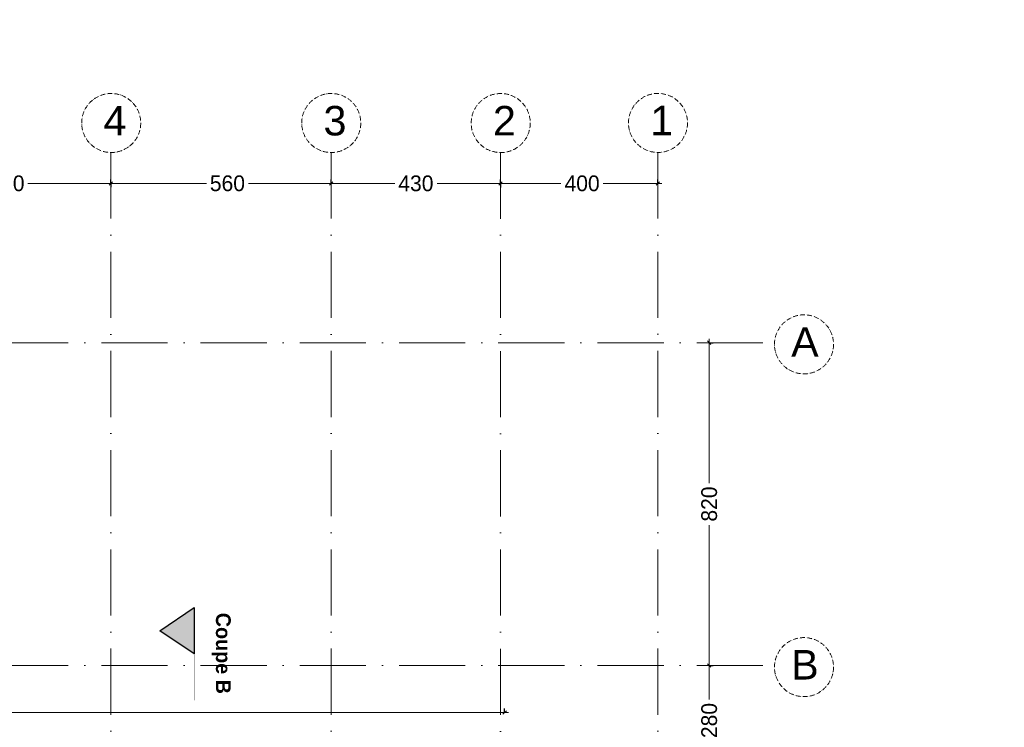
# Model space of a CAD drawing. Header units: centimetres. Extents: x 100159 to 225226, y -81380 to -23241.
# Tile 50 of 139: x 206188 to 208689, y -65751 to -63954. Entities that reach past the tile are written whole.
import ezdxf
from ezdxf.xclip import XClip

# ---------------------------------------------------------------- set-up
doc = ezdxf.new("R2010")
doc.units = ezdxf.units.CM
doc.header["$XCLIPFRAME"] = 2
doc.linetypes.add('ACAD_ISO04W100', pattern=[30, 24, -3, 0, -3])
doc.linetypes.add('ACAD_ISO10W100', pattern=[18, 12, -3, 0, -3])
doc.layers.get('0').update_dxf_attribs({"lineweight": 5})
for name, color, linetype in [('23', 63, 'Continuous'), ('DDL-PLAN MASSE PAYSAGE', 7, 'Continuous'), ('DDL-TRAIT  COUPE', 1, 'ACAD_ISO04W100')]:
    doc.layers.add(name, color=color, linetype=linetype)
doc.layers.add('DDL-HAB-COTES', color=161, linetype='Continuous', lineweight=9)
doc.layers.add('DDL-TRAIT AXES', color=1, linetype='ACAD_ISO10W100', lineweight=5)
doc.styles.add('Century Gothic', font='GOTHIC.TTF')
doc.styles.get("Standard").update_dxf_attribs({"font": 'arial.ttf'})
doc.dimstyles.new('C100 cm', dxfattribs={"dimscale": 100, "dimtxt": 0.2, "dimasz": 0.085, "dimexe": 0.1, "dimexo": 0.0625, "dimgap": 0.09, "dimtad": 0, "dimdec": 0, "dimzin": 0, "dimdsep": 46, "dimtxsty": 'Century Gothic', "dimblk": 'OBLIQUE', "dimcen": 0.09, "dimdle": 0.1, "dimclrd": 256, "dimclrt": 256, "dimadec": 0, "dimazin": 0, "dimtfac": 1, "dimtdec": 0, "dimtofl": 0, "dimtmove": 2, "dimatfit": 2, "dimfxl": 0.15, "dimfxlon": 1, "dimtolj": 1, "dimtzin": 0, "dimlwd": -1, "dimarcsym": 0})

# ---------------------------------------------------------------- blocks, each defined once
blk = doc.blocks.new('_Oblique')
at = {"color": 0, "linetype": 'ByBlock', "lineweight": -2}
blk.add_line((-0.5, -0.5), (0.5, 0.5), dxfattribs=at)
blk = doc.blocks.new('*D271')
at = {"layer": 'DDL-HAB-COTES', "color": 0, "lineweight": -2, "transparency": 16777216}
for p, q in [((207420.1, -65713.9), (207420.1, -65703.9)), ((204180.1, -65713.9), (204180.1, -65723.9))]:
    blk.add_line(p, q, dxfattribs=at)
at = {"layer": 'DDL-HAB-COTES', "transparency": 16777216}
for p, q in [((204170.1, -65713.9), (205603.4, -65713.9)), ((207430.1, -65713.9), (205741.1, -65713.9))]:
    blk.add_line(p, q, dxfattribs=at)
at = {"layer": 'Defpoints', "color": 0, "transparency": 16777216}
for p in [(204180.1, -65604.3), (204180.1, -65713.9), (207420.1, -65824.3)]:
    blk.add_point(p, dxfattribs=at)
at = {"layer": 'DDL-HAB-COTES', "transparency": 16777216, "xscale": 8.5, "yscale": 8.5, "zscale": 8.5, "rotation": 180}
blk.add_blockref('_Oblique', (204180.1, -65713.9), dxfattribs=at)
at = {"layer": 'DDL-HAB-COTES', "transparency": 16777216, "xscale": 8.5, "yscale": 8.5, "zscale": 8.5}
blk.add_blockref('_Oblique', (207420.1, -65713.9), dxfattribs=at)
at = {"layer": 'DDL-HAB-COTES', "lineweight": -3, "transparency": 16777216, "insert": (205672.3, -65713.9), "char_height": 40, "attachment_point": 5, "style": 'Century Gothic'}
blk.add_mtext('\\A1;3240', dxfattribs=at)
blk = doc.blocks.new('17.07 CADASTRE')
at = {"layer": '23'}
h = blk.add_hatch(dxfattribs=at)
h.set_pattern_fill('CROSS', color=9, scale=0.122312, angle=-74.5126)
h.set_pattern_definition([(285.487436, (-1752.3689, 119.6183), (0.95587097, -0.5410825), [0.38833935, -1.16501804]), (15.487436, (-1752.5042, 119.37936), (0.5410825, 0.95587097), [0.38833935, -1.16501804])])
h.paths.add_polyline_path([(296.556, 77.111), (237.111, 55.333), (234.333, 63.889), (230.222, 79.222), (287.333, 104.778), (286, 108.667), (283.764, 107.684), (283.586, 107.684), (284.556, 108.111), (281.778, 113.778), (279.556, 117), (276.889, 119.556), (274.222, 121.222), (271, 122.222), (267.222, 123.778), (264.111, 125.444), (253.889, 127.667), (249.222, 128.444), (241, 128.111), (233.111, 127.444), (216.889, 124.444), (201.667, 120.778), (176.222, 114.111), (165.556, 111.111), (124.556, 102.444), (122.333, 102.222), (76.778, 95.667), (65.222, 94.333), (35.444, 90.111), (31.667, 89.667), (13.222, 87.017), (13.222, 11), (305.953, 11), (306.333, 20.889), (306.457, 20.91), (306.778, 27.444), (306.556, 41.222), (304.889, 48.667)])
h.paths.add_polyline_path([(382.444, 188.112), (366.222, 179.889), (324.333, 156.222), (321.556, 150.111), (319.889, 143.222), (318.444, 140), (316.333, 136.444), (312.889, 132.222), (311, 129.556), (309.667, 127), (309.222, 124.889), (309.111, 121.556), (313, 67.111), (320.889, 34.556), (323.889, 23), (326.72, 11), (382.444, 11)])
h.paths.add_polyline_path([(114.441, 168.682), (114.556, 172.222), (114.765, 174.055), (114.889, 176.111), (115.444, 180), (117, 187), (119.807, 200.743), (131.778, 243.333), (132.667, 246.889), (134.333, 259.778), (123.889, 263.889), (95.589, 275.588), (95.778, 276.111), (116.444, 322.667), (114.867, 324.739), (110, 330.778), (101, 340.111), (94.778, 345.889), (88.111, 351.333), (84.333, 354.222), (77.667, 358.667), (70, 363), (64.667, 366.778), (62.667, 368.556), (61, 370.778), (59.667, 373.333), (57.444, 376.444), (55, 379.889), (50.444, 384.111), (47.778, 386.111), (42.889, 389.333), (34.778, 392.222), (29.778, 390.222), (28, 389.111), (23.444, 385.111), (19.596, 381.153), (45.333, 361.111), (41.87, 356.754), (41.556, 357), (39.111, 354), (13.222, 374.341), (13.222, 359.889), (17.111, 358.444), (17.556, 359.444), (21.111, 358), (20.778, 357), (22.556, 356.333), (22.889, 357.333), (29.222, 354.889), (26.333, 347.667), (22.889, 349), (21.556, 345.667), (17.889, 347.111), (18.556, 348.889), (13.222, 350.98), (13.222, 268.872), (22.444, 266.333), (20.333, 258.444), (13.222, 260.467), (13.222, 114.187), (18.444, 116), (18.889, 112.778), (28.889, 113.333), (38.667, 115.778), (41.333, 115.778), (59.333, 118.667), (82, 120.333), (98.222, 123.111), (115.889, 127.889), (114.889, 141.889), (114.853, 142.698), (114.556, 146.667), (114.435, 152.182), (114.222, 157), (114.259, 160.231), (114.222, 161.889), (114.123, 164.5), (114.333, 166.889)])
h.paths.add_polyline_path([(35.889, 199), (33.222, 200.111), (35, 204.222), (37.556, 203)], flags=16)
h.paths.add_polyline_path([(48.222, 318.556), (43.778, 319.556), (44.333, 321.778), (38.889, 323), (39, 323.778), (35, 324.667), (35.111, 325.333), (31.556, 326.111), (33.444, 334.667), (40.444, 333), (40.222, 332.111), (43.222, 331.444), (42.889, 330), (46, 329.333), (49, 342.556), (55.111, 337.444), (53, 328.556), (50.667, 329.111)], flags=16)
h.paths.add_polyline_path([(23.889, 322.556), (20.556, 323.222), (21.111, 326.222), (24.556, 325.556)], flags=16)
h.paths.add_polyline_path([(19.667, 324.111), (14.111, 325.222), (14.556, 327.889), (20.222, 326.778)], flags=16)
h.paths.add_polyline_path([(57.556, 349), (56.556, 349.778), (56, 349.111), (53.667, 350.778), (54, 351.444), (50.556, 354.111), (52.889, 357.333), (53.667, 356.889), (54.444, 358), (53.778, 358.556), (59.667, 366.333), (64.444, 362.556), (60.444, 357.111), (64.444, 353.778), (61.889, 350.556), (59.889, 352.111)], flags=16)
h.paths.add_polyline_path([(38.667, 373.444), (35.778, 375.889), (35.444, 375.556), (32.333, 378), (33.111, 379.111), (30, 381.444), (32.444, 384.778), (35.556, 382.222), (36, 382.889), (36.889, 382.333), (37.889, 383.667), (40.444, 381.444), (42.889, 384.667), (47.778, 380.889), (42.889, 374.556), (40.778, 376.222)], flags=16)
h.paths.add_polyline_path([(64.778, 393.222), (55, 404.111), (51.333, 405.889), (50, 405.222), (47.889, 404.556), (45.556, 404.556), (44.778, 404.667), (43.889, 405.111), (34.778, 392.222), (42.889, 389.333), (47.778, 386.111), (50.444, 384.111), (55, 379.889), (57.444, 376.444), (59.667, 373.333), (61, 370.778), (62.667, 368.556), (64.667, 366.778), (70, 363), (77.667, 358.667), (84.333, 354.222), (88.111, 351.333), (94.778, 345.889), (101, 340.111), (110, 330.778), (112.546, 327.619), (117, 349.111), (122, 359.222), (113.222, 363.667), (115.333, 367.889), (104.333, 373.444), (104.111, 373), (103.667, 373.222), (103.889, 373.667)])
h.paths.add_polyline_path([(60.667, 391.556), (67.111, 388.333), (66.333, 386.667), (70.778, 384.444), (67.333, 377.444), (61, 380.556), (61.667, 381.889), (57, 384.222)], flags=16)
h.paths.add_polyline_path([(56.111, 388.778), (44.667, 394.444), (48.111, 401.222), (52.444, 399.111), (52.556, 399.556), (55.444, 398.111), (53.889, 395), (58.111, 393)], flags=16)
h.paths.add_polyline_path([(74.333, 380.889), (79.667, 378.222), (80.333, 379.556), (83.444, 378.111), (79.333, 369.889), (70.889, 374.222)], flags=16)
h.paths.add_polyline_path([(87.444, 378.444), (92.444, 376), (90.556, 372.333), (90, 372.667), (88.556, 369.778), (93.889, 367.222), (90.667, 360.778), (81, 365.556)], flags=16)
h.paths.add_polyline_path([(97.444, 368.111), (107.667, 363.111), (104.556, 356.778), (94.333, 361.778)], flags=16)
h.paths.add_polyline_path([(109.222, 359.889), (112.444, 358.222), (111.778, 357), (113.222, 356.222), (114.444, 358.667), (117.667, 357), (111, 343.444), (106.667, 345.556), (108, 348.333), (104.444, 350.111)], flags=16)
h.paths.add_polyline_path([(138.333, 392.333), (139.444, 392.667), (142.289, 398.356), (133.889, 402.556), (137.222, 409.444), (142.667, 406.667), (143.556, 408.444), (146.6, 406.978), (147.111, 408), (146.954, 409.778), (132.144, 409.778), (130.222, 406), (122.667, 409.778), (88.627, 409.778), (92.222, 408), (85.444, 394.444), (81.667, 396.333), (82.667, 398.444), (80.556, 399.556), (81.667, 401.667), (77.444, 403.778), (80.481, 409.778), (77.236, 409.778), (74.889, 405), (69.444, 407.778), (69.889, 408.778), (67.857, 409.778), (56.288, 409.778), (58.444, 408.667), (64.444, 402), (64.889, 402.333), (65.111, 402), (64.778, 401.667), (68.222, 397.778), (70.667, 396.556), (71.667, 398.667), (76.333, 396.333), (75.333, 394.222), (83.333, 390.222), (84.333, 392.333), (89, 390), (88.222, 388.333), (88.556, 388.111), (88.444, 387.778), (96, 383.889), (97, 386), (105.444, 381.778), (104.444, 379.667), (118, 372.889), (119.063, 372.48), (121, 372.111), (123.444, 372.222), (123.333, 372.667), (123.778, 372.778), (123.889, 372.333), (124.556, 372.556), (126.503, 373.571), (127.437, 374.272), (128.105, 375.058), (128.808, 376.042), (120.778, 380.222), (120.889, 380.444), (117.444, 382.111), (119.889, 386.778), (123.222, 385.111), (123.778, 386.111), (131.912, 381.934), (136.222, 390.556), (136.417, 390.75), (136.556, 391), (137.444, 391.778)])
h.paths.add_polyline_path([(94.778, 396.222), (95.111, 397), (90.889, 399.111), (93, 403.333), (93.889, 402.889), (95.333, 405.667), (98, 404.333), (98.333, 405), (101.889, 403.111), (101.667, 402.556), (104.556, 401.111), (101.111, 394), (98.111, 395.556), (97.667, 394.667)], flags=16)
h.paths.add_polyline_path([(104.778, 389.444), (108.222, 396.333), (118.667, 391.222), (115.667, 385.222), (112.889, 386.556), (112.444, 385.667)], flags=16)
blk = doc.blocks.new('*D818')
at = {"layer": 'DDL-HAB-COTES', "transparency": 16777216}
for p, q in [((207939.8, -64764.2), (207939.8, -65130.8)), ((207939.8, -65604.3), (207939.8, -65237.7))]:
    blk.add_line(p, q, dxfattribs=at)
at = {"layer": 'DDL-HAB-COTES', "color": 0, "lineweight": -2, "transparency": 16777216}
for p, q in [((207939.8, -64774.2), (207949.8, -64774.2)), ((207939.8, -65594.3), (207949.8, -65594.3))]:
    blk.add_line(p, q, dxfattribs=at)
at = {"layer": 'Defpoints', "color": 0, "transparency": 16777216}
for p in [(207249.4, -64774.2), (207249.4, -65594.3), (207939.8, -65594.3)]:
    blk.add_point(p, dxfattribs=at)
at = {"layer": 'DDL-HAB-COTES', "transparency": 16777216, "xscale": 8.5, "yscale": 8.5, "zscale": 8.5}
for p, rotation in [((207939.8, -64774.2), 90), ((207939.8, -65594.3), 270)]:
    blk.add_blockref('_Oblique', p, dxfattribs=dict(at, rotation=rotation))
at = {"layer": 'DDL-HAB-COTES', "lineweight": -3, "transparency": 16777216, "insert": (207939.8, -65184.2), "char_height": 40, "attachment_point": 5, "rotation": 90, "style": 'Century Gothic'}
blk.add_mtext('\\A1;820', dxfattribs=at)
blk = doc.blocks.new('*D819')
at = {"layer": 'DDL-HAB-COTES', "transparency": 16777216}
for p, q in [((207939.8, -65584.3), (207939.8, -65680.7)), ((207939.8, -65884.2), (207939.8, -65787.8))]:
    blk.add_line(p, q, dxfattribs=at)
at = {"layer": 'DDL-HAB-COTES', "color": 0, "lineweight": -2, "transparency": 16777216}
for p, q in [((207939.8, -65594.3), (207949.8, -65594.3)), ((207939.8, -65874.2), (207949.8, -65874.2))]:
    blk.add_line(p, q, dxfattribs=at)
at = {"layer": 'Defpoints', "color": 0, "transparency": 16777216}
for p in [(207249.4, -65594.3), (207284.4, -65874.2), (207939.8, -65874.2)]:
    blk.add_point(p, dxfattribs=at)
at = {"layer": 'DDL-HAB-COTES', "transparency": 16777216, "xscale": 8.5, "yscale": 8.5, "zscale": 8.5}
for p, rotation in [((207939.8, -65594.3), 90), ((207939.8, -65874.2), 270)]:
    blk.add_blockref('_Oblique', p, dxfattribs=dict(at, rotation=rotation))
at = {"layer": 'DDL-HAB-COTES', "lineweight": -3, "transparency": 16777216, "insert": (207939.8, -65734.2), "char_height": 40, "attachment_point": 5, "rotation": 90, "style": 'Century Gothic'}
blk.add_mtext('\\A1;280', dxfattribs=at)
blk = doc.blocks.new('*D823')
at = {"layer": 'DDL-HAB-COTES', "transparency": 16777216}
for p, q in [((207399.6, -64369.6), (207563.1, -64369.6)), ((207819.6, -64369.6), (207670.5, -64369.6))]:
    blk.add_line(p, q, dxfattribs=at)
at = {"layer": 'DDL-HAB-COTES', "color": 0, "lineweight": -2, "transparency": 16777216}
for p, q in [((207409.6, -64369.6), (207409.6, -64359.6)), ((207809.6, -64369.6), (207809.6, -64359.6))]:
    blk.add_line(p, q, dxfattribs=at)
at = {"layer": 'Defpoints', "color": 0, "transparency": 16777216}
for p in [(207409.6, -64369.6), (207409.6, -64774.2), (207809.6, -64774.2)]:
    blk.add_point(p, dxfattribs=at)
at = {"layer": 'DDL-HAB-COTES', "transparency": 16777216, "xscale": 8.5, "yscale": 8.5, "zscale": 8.5, "rotation": 180}
blk.add_blockref('_Oblique', (207409.6, -64369.6), dxfattribs=at)
at = {"layer": 'DDL-HAB-COTES', "transparency": 16777216, "xscale": 8.5, "yscale": 8.5, "zscale": 8.5}
blk.add_blockref('_Oblique', (207809.6, -64369.6), dxfattribs=at)
at = {"layer": 'DDL-HAB-COTES', "lineweight": -3, "transparency": 16777216, "insert": (207616.8, -64369.6), "char_height": 40, "attachment_point": 5, "style": 'Century Gothic'}
blk.add_mtext('\\A1;400', dxfattribs=at)
blk = doc.blocks.new('*D824')
at = {"layer": 'DDL-HAB-COTES', "linetype": 'Continuous', "transparency": 16777216}
for p, q in [((206969.6, -64369.6), (207140.9, -64369.6)), ((207419.6, -64369.6), (207248.3, -64369.6))]:
    blk.add_line(p, q, dxfattribs=at)
at = {"layer": 'DDL-HAB-COTES', "color": 0, "linetype": 'Continuous', "lineweight": -2, "transparency": 16777216}
for p, q in [((206979.6, -64369.6), (206979.6, -64359.6)), ((207409.6, -64369.6), (207409.6, -64379.6))]:
    blk.add_line(p, q, dxfattribs=at)
at = {"layer": 'Defpoints', "color": 0, "linetype": 'Continuous', "transparency": 16777216}
for p in [(207409.6, -64291.2), (206979.6, -64369.6), (206979.6, -64774.2)]:
    blk.add_point(p, dxfattribs=at)
at = {"layer": 'DDL-HAB-COTES', "linetype": 'Continuous', "transparency": 16777216, "xscale": 8.5, "yscale": 8.5, "zscale": 8.5, "rotation": 180}
blk.add_blockref('_Oblique', (206979.6, -64369.6), dxfattribs=at)
at = {"layer": 'DDL-HAB-COTES', "linetype": 'Continuous', "transparency": 16777216, "xscale": 8.5, "yscale": 8.5, "zscale": 8.5}
blk.add_blockref('_Oblique', (207409.6, -64369.6), dxfattribs=at)
at = {"layer": 'DDL-HAB-COTES', "linetype": 'Continuous', "transparency": 16777216, "insert": (207194.6, -64369.6), "char_height": 40, "attachment_point": 5, "style": 'Century Gothic'}
blk.add_mtext('\\A1;430', dxfattribs=at)
blk = doc.blocks.new('*D825')
at = {"layer": 'DDL-HAB-COTES', "transparency": 16777216}
for p, q in [((206409.6, -64369.5), (206662.5, -64369.5)), ((206989.6, -64369.5), (206769.1, -64369.5))]:
    blk.add_line(p, q, dxfattribs=at)
at = {"layer": 'DDL-HAB-COTES', "color": 0, "lineweight": -2, "transparency": 16777216}
for p, q in [((206419.6, -64369.5), (206419.6, -64379.5)), ((206979.6, -64369.5), (206979.6, -64359.5))]:
    blk.add_line(p, q, dxfattribs=at)
at = {"layer": 'Defpoints', "color": 0, "transparency": 16777216}
for p in [(206419.6, -64291.1), (206419.6, -64369.5), (206979.6, -64774.2)]:
    blk.add_point(p, dxfattribs=at)
at = {"layer": 'DDL-HAB-COTES', "transparency": 16777216, "xscale": 8.5, "yscale": 8.5, "zscale": 8.5, "rotation": 180}
blk.add_blockref('_Oblique', (206419.6, -64369.5), dxfattribs=at)
at = {"layer": 'DDL-HAB-COTES', "transparency": 16777216, "xscale": 8.5, "yscale": 8.5, "zscale": 8.5}
blk.add_blockref('_Oblique', (206979.6, -64369.5), dxfattribs=at)
at = {"layer": 'DDL-HAB-COTES', "lineweight": -3, "transparency": 16777216, "insert": (206715.8, -64369.5), "char_height": 40, "attachment_point": 5, "style": 'Century Gothic'}
blk.add_mtext('\\A1;560', dxfattribs=at)
blk = doc.blocks.new('*D826')
at = {"layer": 'DDL-HAB-COTES', "transparency": 16777216}
for p, q in [((205849.6, -64369.5), (206102.5, -64369.5)), ((206429.6, -64369.5), (206209.1, -64369.5))]:
    blk.add_line(p, q, dxfattribs=at)
at = {"layer": 'DDL-HAB-COTES', "color": 0, "lineweight": -2, "transparency": 16777216}
for p, q in [((205859.6, -64369.5), (205859.6, -64359.5)), ((206419.6, -64369.5), (206419.6, -64359.5))]:
    blk.add_line(p, q, dxfattribs=at)
at = {"layer": 'Defpoints', "color": 0, "transparency": 16777216}
for p in [(205859.6, -64369.5), (205859.6, -64774.2), (206419.6, -64774.2)]:
    blk.add_point(p, dxfattribs=at)
at = {"layer": 'DDL-HAB-COTES', "transparency": 16777216, "xscale": 8.5, "yscale": 8.5, "zscale": 8.5, "rotation": 180}
blk.add_blockref('_Oblique', (205859.6, -64369.5), dxfattribs=at)
at = {"layer": 'DDL-HAB-COTES', "transparency": 16777216, "xscale": 8.5, "yscale": 8.5, "zscale": 8.5}
blk.add_blockref('_Oblique', (206419.6, -64369.5), dxfattribs=at)
at = {"layer": 'DDL-HAB-COTES', "lineweight": -3, "transparency": 16777216, "insert": (206155.8, -64369.5), "char_height": 40, "attachment_point": 5, "style": 'Century Gothic'}
blk.add_mtext('\\A1;560', dxfattribs=at)

msp = doc.modelspace()

# ---------------------------------------------------------------- hatches: boundary and pattern name
at = {"layer": 'DDL-TRAIT  COUPE', "ltscale": 30}
h = msp.add_hatch(color=256, dxfattribs=at)
h.dxf.hatch_style = 1
h.paths.add_polyline_path([(206631.5, -65447.3), (206631.5, -65565.1), (206543.8, -65506.2)])

# ---------------------------------------------------------------- linework, layer by layer
msp.add_lwpolyline([(206631.5, -65447.3), (206631.5, -65565.1), (206543.8, -65506.2), (206631.5, -65447.3)], dxfattribs=at)
at = {"layer": 'DDL-TRAIT  COUPE', "ltscale": 30, "const_width": 1}
msp.add_lwpolyline([(206631.5, -65447.3), (206631.6, -65682.8)], dxfattribs=at)
at = {"layer": 'DDL-TRAIT AXES', "ltscale": 14}
for p, q in [((206419.6, -64291.1), (206419.6, -68366.6)), ((206979.6, -64291.1), (206979.6, -68366.5)), ((207409.6, -64291.2), (207409.6, -68366.9)), ((207809.6, -64290.9), (207809.6, -68366.6)), ((199084.7, -64774.2), (208105.6, -64774.2)), ((199084.7, -65594.3), (208105.6, -65594.3))]:
    msp.add_line(p, q, dxfattribs=at)
at = {"layer": 'DDL-TRAIT AXES'}
for centre in [(206420.6, -64216.1), (206979.6, -64216.1), (207410.1, -64216.2), (207809.6, -64215.9), (208180.5, -64778.4), (208180.5, -65598.5)]:
    msp.add_circle(centre, 75, dxfattribs=at)

# ---------------------------------------------------------------- block references
at = {"layer": 'DDL-PLAN MASSE PAYSAGE', "linetype": 'ByBlock'}
ref = msp.add_blockref('17.07 CADASTRE', (176094.2, -61986.4), dxfattribs=dict(at, xscale=106.2859075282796, yscale=106.2859075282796, zscale=106.2859075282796, rotation=344.5125640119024))
XClip(ref).set_block_clipping_path([(36.599704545, 85.9239172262), (419.7690201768, 192.095693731), (361.9471425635, 400.7723308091), (-21.2221730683, 294.6005543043)])

# ---------------------------------------------------------------- texts
at = {"layer": 'DDL-TRAIT  COUPE', "ltscale": 30, "insert": (206699.8, -65274.5), "char_height": 37.5, "attachment_point": 4, "rotation": 270}
msp.add_mtext_dynamic_manual_height_columns('\\pxqc;{\\fCentury Gothic|b1|i0|c0|p34;Coupe B}', width=578.114, gutter_width=0.974, heights=[198.3], dxfattribs=at)
at = {"layer": 'DDL-TRAIT AXES', "char_height": 75, "attachment_point": 1}
for s, insert in [('{\\fSwis721 Lt BT|b0|i0|c0|p34;4}', (206400.9, -64172.7)), ('{\\fSwis721 Lt BT|b0|i0|c0|p34;3}', (206959.9, -64172.7)), ('{\\fSwis721 Lt BT|b0|i0|c0|p34;2}', (207390.4, -64172.7)), ('{\\fSwis721 Lt BT|b0|i0|c0|p34;1}', (207789.9, -64172.4)), ('{\\fSwis721 Lt BT|b0|i0|c0|p34;A}', (208147.9, -64734.9)), ('{\\fSwis721 Lt BT|b0|i0|c0|p34;B}', (208147.9, -65555))]:
    msp.add_mtext_dynamic_manual_height_columns(s, width=107.612, gutter_width=12.5, heights=[0], dxfattribs=dict(at, insert=insert))

# ---------------------------------------------------------------- dimensions: what is measured, and where the dimension line sits
at = {"layer": 'DDL-HAB-COTES', "lineweight": -3}
for base, p1, p2, picture, middle in [((206419.6, -64369.5), (206979.6, -64774.2), (206419.6, -64291.1), '*D825', (206715.8, -64369.5)), ((205859.6, -64369.5), (206419.6, -64774.2), (205859.6, -64774.2), '*D826', (206155.8, -64369.5)), ((207409.6, -64369.6), (207809.6, -64774.2), (207409.6, -64774.2), '*D823', (207616.8, -64369.6)), ((204180.1, -65713.9), (207420.1, -65824.3), (204180.1, -65604.3), '*D271', (205672.3, -65713.9))]:
    dim = msp.add_linear_dim(base=base, p1=p1, p2=p2, dimstyle='C100 cm', override={"dimtxt": 0.4, "dimfxl": 0}, dxfattribs=at)
    dim.commit()
    dim.dimension.update_dxf_attribs({"geometry": picture, "text_midpoint": middle, "dimtype": 160})
at = {"layer": 'DDL-HAB-COTES', "linetype": 'Continuous'}
dim = msp.add_linear_dim(base=(206979.6, -64369.6), p1=(207409.6, -64291.2), p2=(206979.6, -64774.2), dimstyle='C100 cm', override={"dimtxt": 0.4, "dimfxl": 0}, dxfattribs=at)
dim.commit()
dim.dimension.update_dxf_attribs({"geometry": '*D824', "text_midpoint": (207194.6, -64369.6)})
at = {"layer": 'DDL-HAB-COTES', "lineweight": -3}
dim = msp.add_linear_dim(base=(207939.8, -65594.3), p1=(207249.4, -64774.2), p2=(207249.4, -65594.3), angle=270, dimstyle='C100 cm', override={"dimtxt": 0.4, "dimfxl": 0}, dxfattribs=at)
dim.commit()
dim.dimension.update_dxf_attribs({"geometry": '*D818', "text_midpoint": (207939.8, -65184.2), "dimtype": 161})
dim = msp.add_linear_dim(base=(207939.8, -65874.2), p1=(207249.4, -65594.3), p2=(207284.4, -65874.2), angle=90, dimstyle='C100 cm', override={"dimtxt": 0.4, "dimfxl": 0}, dxfattribs=at)
dim.commit()
dim.dimension.update_dxf_attribs({"geometry": '*D819', "text_midpoint": (207939.8, -65734.2)})

doc.saveas('drawing.dxf')
